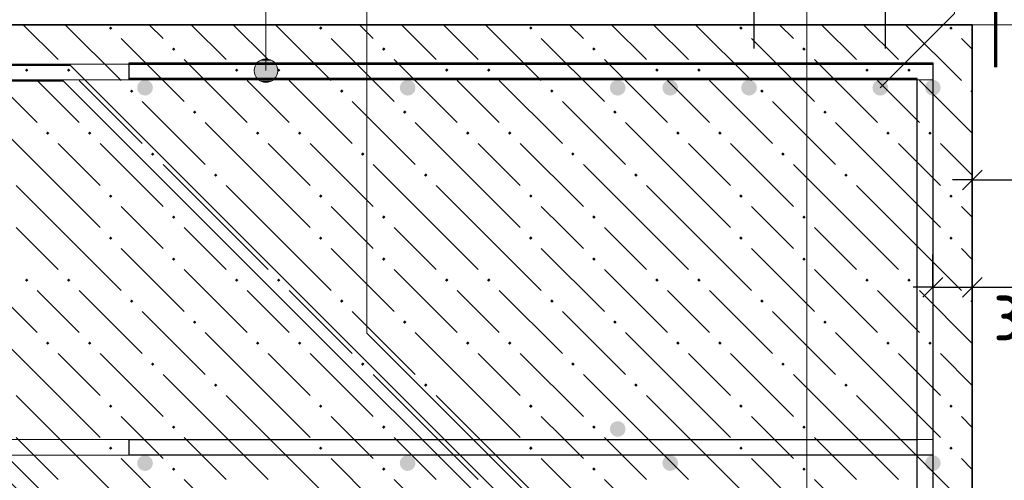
# Model space of a CAD drawing. Header units: millimetres. Extents: x 0 to 42000, y 0 to 29700.
# Tile 6 of 29: x 8939 to 12689, y 13838 to 15592. Entities that reach past the tile are written whole.
import ezdxf

# ---------------------------------------------------------------- set-up
doc = ezdxf.new("R2010")
doc.units = ezdxf.units.MM
for name, color, linetype, lineweight in [('Standard', 7, 'Continuous', 25), ('ЖБ Плита Фундамента верхний уровень', 7, 'Continuous', 35), ('Обрамление Г-обр.', 52, 'Continuous', 25), ('Обрамление П-обр. равн.', 52, 'Continuous', 25), ('Обрамление проемов стержнями', 52, 'Continuous', 25), ('Общий01', 7, 'Continuous', 13), ('Позиционная метка номер позиции', 7, 'Continuous', 13), ('Фоновоя арматура Х1', 52, 'Continuous', 25)]:
    doc.layers.add(name, color=color, linetype=linetype, lineweight=lineweight)
doc.layers.add('Размерная выноска', color=7, linetype='Continuous')
doc.styles.add('ISOCPEUR', font='txt')

msp = doc.modelspace()

# ---------------------------------------------------------------- hatches: boundary and pattern name
at = {"layer": 'ЖБ Плита Фундамента верхний уровень', "linetype": 'Continuous', "lineweight": 18, "transparency": 33554687}
for points in [[(9279.4, 15560.1), (9285.9, 15566.6), (9292.4, 15560.1), (9285.9, 15553.6)], [(10079.4, 15560.1), (10085.9, 15566.6), (10092.4, 15560.1), (10085.9, 15553.6)], [(10879.4, 15560.1), (10885.9, 15566.6), (10892.4, 15560.1), (10885.9, 15553.6)], [(11679.4, 15560.1), (11685.9, 15566.6), (11692.4, 15560.1), (11685.9, 15553.6)], [(12479.4, 15560.1), (12485.9, 15566.6), (12492.4, 15560.1), (12485.9, 15553.6)], [(9519.4, 15480.1), (9525.9, 15486.6), (9532.4, 15480.1), (9525.9, 15473.6)], [(10319.4, 15480.1), (10325.9, 15486.6), (10332.4, 15480.1), (10325.9, 15473.6)], [(11119.4, 15480.1), (11125.9, 15486.6), (11132.4, 15480.1), (11125.9, 15473.6)], [(11919.4, 15480.1), (11925.9, 15486.6), (11932.4, 15480.1), (11925.9, 15473.6)], [(8959.4, 15400.1), (8965.9, 15406.6), (8972.4, 15400.1), (8965.9, 15393.6)], [(9119.4, 15400.1), (9125.9, 15406.6), (9132.4, 15400.1), (9125.9, 15393.6)], [(9759.4, 15400.1), (9765.9, 15406.6), (9772.4, 15400.1), (9765.9, 15393.6)], [(9919.4, 15400.1), (9925.9, 15406.6), (9932.4, 15400.1), (9925.9, 15393.6)], [(10559.4, 15400.1), (10565.9, 15406.6), (10572.4, 15400.1), (10565.9, 15393.6)], [(10719.4, 15400.1), (10725.9, 15406.6), (10732.4, 15400.1), (10725.9, 15393.6)], [(11359.4, 15400.1), (11365.9, 15406.6), (11372.4, 15400.1), (11365.9, 15393.6)], [(11519.4, 15400.1), (11525.9, 15406.6), (11532.4, 15400.1), (11525.9, 15393.6)], [(12159.4, 15400.1), (12165.9, 15406.6), (12172.4, 15400.1), (12165.9, 15393.6)], [(12319.4, 15400.1), (12325.9, 15406.6), (12332.4, 15400.1), (12325.9, 15393.6)], [(9359.4, 15320.1), (9365.9, 15326.6), (9372.4, 15320.1), (9365.9, 15313.6)], [(10159.4, 15320.1), (10165.9, 15326.6), (10172.4, 15320.1), (10165.9, 15313.6)], [(10959.4, 15320.1), (10965.9, 15326.6), (10972.4, 15320.1), (10965.9, 15313.6)], [(11759.4, 15320.1), (11765.9, 15326.6), (11772.4, 15320.1), (11765.9, 15313.6)], [(12559.4, 15320.1), (12565.9, 15326.6), (12566.8, 15325.8), (12566.8, 15314.5), (12565.9, 15313.6)], [(9599.4, 15240.1), (9605.9, 15246.6), (9612.4, 15240.1), (9605.9, 15233.6)], [(10399.4, 15240.1), (10405.9, 15246.6), (10412.4, 15240.1), (10405.9, 15233.6)], [(11199.4, 15240.1), (11205.9, 15246.6), (11212.4, 15240.1), (11205.9, 15233.6)], [(11999.4, 15240.1), (12005.9, 15246.6), (12012.4, 15240.1), (12005.9, 15233.6)], [(9039.4, 15160.1), (9045.9, 15166.6), (9052.4, 15160.1), (9045.9, 15153.6)], [(9199.4, 15160.1), (9205.9, 15166.6), (9212.4, 15160.1), (9205.9, 15153.6)], [(9839.4, 15160.1), (9845.9, 15166.6), (9852.4, 15160.1), (9845.9, 15153.6)], [(9999.4, 15160.1), (10005.9, 15166.6), (10012.4, 15160.1), (10005.9, 15153.6)], [(10639.4, 15160.1), (10645.9, 15166.6), (10652.4, 15160.1), (10645.9, 15153.6)], [(10799.4, 15160.1), (10805.9, 15166.6), (10812.4, 15160.1), (10805.9, 15153.6)], [(11439.4, 15160.1), (11445.9, 15166.6), (11452.4, 15160.1), (11445.9, 15153.6)], [(11599.4, 15160.1), (11605.9, 15166.6), (11612.4, 15160.1), (11605.9, 15153.6)], [(12239.4, 15160.1), (12245.9, 15166.6), (12252.4, 15160.1), (12245.9, 15153.6)], [(12399.4, 15160.1), (12405.9, 15166.6), (12412.4, 15160.1), (12405.9, 15153.6)], [(9439.4, 15080.1), (9445.9, 15086.6), (9452.4, 15080.1), (9445.9, 15073.6)], [(10239.4, 15080.1), (10245.9, 15086.6), (10252.4, 15080.1), (10245.9, 15073.6)], [(11039.4, 15080.1), (11045.9, 15086.6), (11052.4, 15080.1), (11045.9, 15073.6)], [(11839.4, 15080.1), (11845.9, 15086.6), (11852.4, 15080.1), (11845.9, 15073.6)], [(9679.4, 15000.1), (9685.9, 15006.6), (9692.4, 15000.1), (9685.9, 14993.6)], [(10479.4, 15000.1), (10485.9, 15006.6), (10492.4, 15000.1), (10485.9, 14993.6)], [(11279.4, 15000.1), (11285.9, 15006.6), (11292.4, 15000.1), (11285.9, 14993.6)], [(12079.4, 15000.1), (12085.9, 15006.6), (12092.4, 15000.1), (12085.9, 14993.6)], [(9279.4, 14920.1), (9285.9, 14926.6), (9292.4, 14920.1), (9285.9, 14913.6)], [(10079.4, 14920.1), (10085.9, 14926.6), (10092.4, 14920.1), (10085.9, 14913.6)], [(10879.4, 14920.1), (10885.9, 14926.6), (10892.4, 14920.1), (10885.9, 14913.6)], [(11679.4, 14920.1), (11685.9, 14926.6), (11692.4, 14920.1), (11685.9, 14913.6)], [(12479.4, 14920.1), (12485.9, 14926.6), (12492.4, 14920.1), (12485.9, 14913.6)], [(9519.4, 14840.1), (9525.9, 14846.6), (9532.4, 14840.1), (9525.9, 14833.6)], [(10319.4, 14840.1), (10325.9, 14846.6), (10332.4, 14840.1), (10325.9, 14833.6)], [(11119.4, 14840.1), (11125.9, 14846.6), (11132.4, 14840.1), (11125.9, 14833.6)], [(11919.4, 14840.1), (11925.9, 14846.6), (11932.4, 14840.1), (11925.9, 14833.6)], [(9279.4, 14760.1), (9285.9, 14766.6), (9292.4, 14760.1), (9285.9, 14753.6)], [(10079.4, 14760.1), (10085.9, 14766.6), (10092.4, 14760.1), (10085.9, 14753.6)], [(10879.4, 14760.1), (10885.9, 14766.6), (10892.4, 14760.1), (10885.9, 14753.6)], [(11679.4, 14760.1), (11685.9, 14766.6), (11692.4, 14760.1), (11685.9, 14753.6)], [(12479.4, 14760.1), (12485.9, 14766.6), (12492.4, 14760.1), (12485.9, 14753.6)], [(9519.4, 14680.1), (9525.9, 14686.6), (9532.4, 14680.1), (9525.9, 14673.6)], [(10319.4, 14680.1), (10325.9, 14686.6), (10332.4, 14680.1), (10325.9, 14673.6)], [(11119.4, 14680.1), (11125.9, 14686.6), (11132.4, 14680.1), (11125.9, 14673.6)], [(11919.4, 14680.1), (11925.9, 14686.6), (11932.4, 14680.1), (11925.9, 14673.6)], [(8959.4, 14600.1), (8965.9, 14606.6), (8972.4, 14600.1), (8965.9, 14593.6)], [(9119.4, 14600.1), (9125.9, 14606.6), (9132.4, 14600.1), (9125.9, 14593.6)], [(9759.4, 14600.1), (9765.9, 14606.6), (9772.4, 14600.1), (9765.9, 14593.6)], [(9919.4, 14600.1), (9925.9, 14606.6), (9932.4, 14600.1), (9925.9, 14593.6)], [(10559.4, 14600.1), (10565.9, 14606.6), (10572.4, 14600.1), (10565.9, 14593.6)], [(10719.4, 14600.1), (10725.9, 14606.6), (10732.4, 14600.1), (10725.9, 14593.6)], [(11359.4, 14600.1), (11365.9, 14606.6), (11372.4, 14600.1), (11365.9, 14593.6)], [(11519.4, 14600.1), (11525.9, 14606.6), (11532.4, 14600.1), (11525.9, 14593.6)], [(12159.4, 14600.1), (12165.9, 14606.6), (12172.4, 14600.1), (12165.9, 14593.6)], [(12319.4, 14600.1), (12325.9, 14606.6), (12332.4, 14600.1), (12325.9, 14593.6)], [(9359.4, 14520.1), (9365.9, 14526.6), (9372.4, 14520.1), (9365.9, 14513.6)], [(10159.4, 14520.1), (10165.9, 14526.6), (10172.4, 14520.1), (10165.9, 14513.6)], [(10959.4, 14520.1), (10965.9, 14526.6), (10972.4, 14520.1), (10965.9, 14513.6)], [(11759.4, 14520.1), (11765.9, 14526.6), (11772.4, 14520.1), (11765.9, 14513.6)], [(12559.4, 14520.1), (12565.9, 14526.6), (12566.8, 14525.8), (12566.8, 14514.5), (12565.9, 14513.6)], [(9599.4, 14440.1), (9605.9, 14446.6), (9612.4, 14440.1), (9605.9, 14433.6)], [(10399.4, 14440.1), (10405.9, 14446.6), (10412.4, 14440.1), (10405.9, 14433.6)], [(11199.4, 14440.1), (11205.9, 14446.6), (11212.4, 14440.1), (11205.9, 14433.6)], [(11999.4, 14440.1), (12005.9, 14446.6), (12012.4, 14440.1), (12005.9, 14433.6)], [(9039.4, 14360.1), (9045.9, 14366.6), (9052.4, 14360.1), (9045.9, 14353.6)], [(9199.4, 14360.1), (9205.9, 14366.6), (9212.4, 14360.1), (9205.9, 14353.6)], [(9839.4, 14360.1), (9845.9, 14366.6), (9852.4, 14360.1), (9845.9, 14353.6)], [(9999.4, 14360.1), (10005.9, 14366.6), (10012.4, 14360.1), (10005.9, 14353.6)], [(10639.4, 14360.1), (10645.9, 14366.6), (10652.4, 14360.1), (10645.9, 14353.6)], [(10799.4, 14360.1), (10805.9, 14366.6), (10812.4, 14360.1), (10805.9, 14353.6)], [(11439.4, 14360.1), (11445.9, 14366.6), (11452.4, 14360.1), (11445.9, 14353.6)], [(11599.4, 14360.1), (11605.9, 14366.6), (11612.4, 14360.1), (11605.9, 14353.6)], [(12239.4, 14360.1), (12245.9, 14366.6), (12252.4, 14360.1), (12245.9, 14353.6)], [(12399.4, 14360.1), (12405.9, 14366.6), (12412.4, 14360.1), (12405.9, 14353.6)], [(9439.4, 14280.1), (9445.9, 14286.6), (9452.4, 14280.1), (9445.9, 14273.6)], [(10239.4, 14280.1), (10245.9, 14286.6), (10252.4, 14280.1), (10245.9, 14273.6)], [(11039.4, 14280.1), (11045.9, 14286.6), (11052.4, 14280.1), (11045.9, 14273.6)], [(11839.4, 14280.1), (11845.9, 14286.6), (11852.4, 14280.1), (11845.9, 14273.6)], [(9679.4, 14200.1), (9685.9, 14206.6), (9692.4, 14200.1), (9685.9, 14193.6)], [(10479.4, 14200.1), (10485.9, 14206.6), (10492.4, 14200.1), (10485.9, 14193.6)], [(11279.4, 14200.1), (11285.9, 14206.6), (11292.4, 14200.1), (11285.9, 14193.6)], [(12079.4, 14200.1), (12085.9, 14206.6), (12092.4, 14200.1), (12085.9, 14193.6)], [(9279.4, 14120.1), (9285.9, 14126.6), (9292.4, 14120.1), (9285.9, 14113.6)], [(10079.4, 14120.1), (10085.9, 14126.6), (10092.4, 14120.1), (10085.9, 14113.6)], [(10879.4, 14120.1), (10885.9, 14126.6), (10892.4, 14120.1), (10885.9, 14113.6)], [(11679.4, 14120.1), (11685.9, 14126.6), (11692.4, 14120.1), (11685.9, 14113.6)], [(12479.4, 14120.1), (12485.9, 14126.6), (12492.4, 14120.1), (12485.9, 14113.6)], [(9519.4, 14040.1), (9525.9, 14046.6), (9532.4, 14040.1), (9525.9, 14033.6)], [(10319.4, 14040.1), (10325.9, 14046.6), (10332.4, 14040.1), (10325.9, 14033.6)], [(11119.4, 14040.1), (11125.9, 14046.6), (11132.4, 14040.1), (11125.9, 14033.6)], [(11919.4, 14040.1), (11925.9, 14046.6), (11932.4, 14040.1), (11925.9, 14033.6)], [(9279.4, 13960.1), (9285.9, 13966.6), (9292.4, 13960.1), (9285.9, 13953.6)], [(10079.4, 13960.1), (10085.9, 13966.6), (10092.4, 13960.1), (10085.9, 13953.6)], [(10879.4, 13960.1), (10885.9, 13966.6), (10892.4, 13960.1), (10885.9, 13953.6)], [(11679.4, 13960.1), (11685.9, 13966.6), (11692.4, 13960.1), (11685.9, 13953.6)], [(12479.4, 13960.1), (12485.9, 13966.6), (12492.4, 13960.1), (12485.9, 13953.6)], [(9519.4, 13880.1), (9525.9, 13886.6), (9532.4, 13880.1), (9525.9, 13873.6)], [(10319.4, 13880.1), (10325.9, 13886.6), (10332.4, 13880.1), (10325.9, 13873.6)], [(11119.4, 13880.1), (11125.9, 13886.6), (11132.4, 13880.1), (11125.9, 13873.6)], [(11919.4, 13880.1), (11925.9, 13886.6), (11932.4, 13880.1), (11925.9, 13873.6)]]:
    msp.add_hatch(color=7, dxfattribs=at).paths.add_polyline_path(points, flags=16)
at = {"layer": 'Обрамление проемов стержнями', "linetype": 'Continuous', "lineweight": 25, "transparency": 33554687}
for points in [[(11746.8, 15333), (11744.5, 15344.5), (11738, 15354.2), (11728.2, 15360.7), (11716.8, 15363), (11705.3, 15360.7), (11695.6, 15354.2), (11689.1, 15344.5), (11686.8, 15333), (11689.1, 15321.5), (11695.6, 15311.8), (11705.3, 15305.3), (11716.8, 15303), (11728.2, 15305.3), (11738, 15311.8), (11744.5, 15321.5)], [(12246.8, 15333), (12244.5, 15344.5), (12238, 15354.2), (12228.2, 15360.7), (12216.8, 15363), (12205.3, 15360.7), (12195.6, 15354.2), (12189.1, 15344.5), (12186.8, 15333), (12189.1, 15321.5), (12195.6, 15311.8), (12205.3, 15305.3), (12216.8, 15303), (12228.2, 15305.3), (12238, 15311.8), (12244.5, 15321.5)]]:
    msp.add_hatch(color=7, dxfattribs=at).paths.add_polyline_path(points)
at = {"layer": 'Позиционная метка номер позиции', "linetype": 'Continuous', "lineweight": 13, "transparency": 33554687}
for points in [[(9832.2, 15398), (9922.2, 15398), (9915.9, 15420.5)], [(9832.2, 15398), (9915.9, 15420.5), (9838.5, 15420.5)], [(9838.5, 15420.5), (9915.9, 15420.5), (9899.7, 15436.7)], [(9838.5, 15420.5), (9899.7, 15436.7), (9854.7, 15436.7)], [(9854.7, 15436.7), (9899.7, 15436.7), (9877.2, 15443)], [(9838.5, 15375.5), (9922.2, 15398), (9832.2, 15398)], [(9838.5, 15375.5), (9915.9, 15375.5), (9922.2, 15398)], [(9854.7, 15359.3), (9915.9, 15375.5), (9838.5, 15375.5)], [(9854.7, 15359.3), (9899.7, 15359.3), (9915.9, 15375.5)], [(9899.7, 15359.3), (9854.7, 15359.3), (9877.2, 15353)]]:
    msp.add_hatch(color=7, dxfattribs=at).paths.add_polyline_path(points)
at = {"layer": 'Фоновоя арматура Х1', "linetype": 'Continuous', "lineweight": 18, "transparency": 33554687}
for points in [[(9446.8, 15333), (9444.5, 15344.5), (9438, 15354.2), (9428.2, 15360.7), (9416.8, 15363), (9405.3, 15360.7), (9395.6, 15354.2), (9389.1, 15344.5), (9386.8, 15333), (9389.1, 15321.5), (9395.6, 15311.8), (9405.3, 15305.3), (9416.8, 15303), (9428.2, 15305.3), (9438, 15311.8), (9444.5, 15321.5)], [(10446.8, 15333), (10444.5, 15344.5), (10438, 15354.2), (10428.2, 15360.7), (10416.8, 15363), (10405.3, 15360.7), (10395.6, 15354.2), (10389.1, 15344.5), (10386.8, 15333), (10389.1, 15321.5), (10395.6, 15311.8), (10405.3, 15305.3), (10416.8, 15303), (10428.2, 15305.3), (10438, 15311.8), (10444.5, 15321.5)], [(11246.8, 15333), (11244.5, 15344.5), (11238, 15354.2), (11228.2, 15360.7), (11216.8, 15363), (11205.3, 15360.7), (11195.6, 15354.2), (11189.1, 15344.5), (11186.8, 15333), (11189.1, 15321.5), (11195.6, 15311.8), (11205.3, 15305.3), (11216.8, 15303), (11228.2, 15305.3), (11238, 15311.8), (11244.5, 15321.5)], [(11446.8, 15333), (11444.5, 15344.5), (11438, 15354.2), (11428.2, 15360.7), (11416.8, 15363), (11405.3, 15360.7), (11395.6, 15354.2), (11389.1, 15344.5), (11386.8, 15333), (11389.1, 15321.5), (11395.6, 15311.8), (11405.3, 15305.3), (11416.8, 15303), (11428.2, 15305.3), (11438, 15311.8), (11444.5, 15321.5)], [(12446.8, 15333), (12444.5, 15344.5), (12438, 15354.2), (12428.2, 15360.7), (12416.8, 15363), (12405.3, 15360.7), (12395.6, 15354.2), (12389.1, 15344.5), (12386.8, 15333), (12389.1, 15321.5), (12395.6, 15311.8), (12405.3, 15305.3), (12416.8, 15303), (12428.2, 15305.3), (12438, 15311.8), (12444.5, 15321.5)], [(11246.8, 14033), (11244.5, 14044.5), (11238, 14054.2), (11228.2, 14060.7), (11216.8, 14063), (11205.3, 14060.7), (11195.6, 14054.2), (11189.1, 14044.5), (11186.8, 14033), (11189.1, 14021.5), (11195.6, 14011.8), (11205.3, 14005.3), (11216.8, 14003), (11228.2, 14005.3), (11238, 14011.8), (11244.5, 14021.5)], [(9446.8, 13903), (9444.5, 13914.5), (9438, 13924.2), (9428.2, 13930.7), (9416.8, 13933), (9405.3, 13930.7), (9395.6, 13924.2), (9389.1, 13914.5), (9386.8, 13903), (9389.1, 13891.5), (9395.6, 13881.8), (9405.3, 13875.3), (9416.8, 13873), (9428.2, 13875.3), (9438, 13881.8), (9444.5, 13891.5)], [(10446.8, 13903), (10444.5, 13914.5), (10438, 13924.2), (10428.2, 13930.7), (10416.8, 13933), (10405.3, 13930.7), (10395.6, 13924.2), (10389.1, 13914.5), (10386.8, 13903), (10389.1, 13891.5), (10395.6, 13881.8), (10405.3, 13875.3), (10416.8, 13873), (10428.2, 13875.3), (10438, 13881.8), (10444.5, 13891.5)], [(11446.8, 13903), (11444.5, 13914.5), (11438, 13924.2), (11428.2, 13930.7), (11416.8, 13933), (11405.3, 13930.7), (11395.6, 13924.2), (11389.1, 13914.5), (11386.8, 13903), (11389.1, 13891.5), (11395.6, 13881.8), (11405.3, 13875.3), (11416.8, 13873), (11428.2, 13875.3), (11438, 13881.8), (11444.5, 13891.5)], [(12446.8, 13903), (12444.5, 13914.5), (12438, 13924.2), (12428.2, 13930.7), (12416.8, 13933), (12405.3, 13930.7), (12395.6, 13924.2), (12389.1, 13914.5), (12386.8, 13903), (12389.1, 13891.5), (12395.6, 13881.8), (12405.3, 13875.3), (12416.8, 13873), (12428.2, 13875.3), (12438, 13881.8), (12444.5, 13891.5)]]:
    msp.add_hatch(color=7, dxfattribs=at).paths.add_polyline_path(points)

# ---------------------------------------------------------------- linework, layer by layer
at = {"layer": 'Standard', "color": 251, "linetype": 'Continuous', "lineweight": -3, "true_color": 0x656565, "transparency": 33554687}
for p, q in [((11734.8, 15821.3), (11734.8, 15483)), ((12234.8, 15821.3), (12234.8, 15483)), ((12566.8, 14981.9), (12566.8, 15106.9)), ((12566.8, 14981.9), (12566.8, 14856.9)), ((12566.8, 14981.9), (12566.8, 14403)), ((12416.8, 14573), (12416.8, 14698)), ((12566.8, 14573), (12566.8, 14698)), ((12416.8, 14573), (12416.8, 14448)), ((12566.8, 14573), (12566.8, 14448)), ((12566.8, 13771.5), (12566.8, 13896.5))]:
    msp.add_line(p, q, dxfattribs=at)
at = {"layer": 'Standard', "color": 7, "linetype": 'Continuous', "lineweight": 25, "transparency": 33554687}
for p, q in [((12529.3, 14944.4), (12604.3, 15019.4)), ((12379.3, 14535.5), (12454.3, 14610.5)), ((12529.3, 14535.5), (12604.3, 14610.5))]:
    msp.add_line(p, q, dxfattribs=at)
at = {"layer": 'Standard', "color": 7, "linetype": 'Continuous', "lineweight": -3, "transparency": 33554687}
for p, q in [((12566.8, 14981.9), (12491.8, 14981.9)), ((12566.8, 14981.9), (16066.8, 14981.9)), ((12416.8, 14573), (12341.8, 14573)), ((12416.8, 14573), (12566.8, 14573)), ((12566.8, 14573), (12641.8, 14573))]:
    msp.add_line(p, q, dxfattribs=at)
at = {"layer": 'ЖБ Плита Фундамента верхний уровень', "color": 7, "linetype": 'Continuous', "lineweight": 35, "transparency": 33554687}
for p, q in [((12566.8, 15573), (6566.8, 15573)), ((12566.8, 13573), (12566.8, 15573))]:
    msp.add_line(p, q, dxfattribs=at)
at = {"layer": 'ЖБ Плита Фундамента верхний уровень', "color": 254, "linetype": 'Continuous', "lineweight": 18, "transparency": 33554687}
for p, q in [((8953, 15573), (9085.9, 15440.1)), ((9113, 15573), (9325.9, 15360.1)), ((9485.9, 15520.1), (9433, 15573)), ((9593, 15573), (9725.9, 15440.1)), ((9753, 15573), (9885.9, 15440.1)), ((9913, 15573), (10125.9, 15360.1)), ((10285.9, 15520.1), (10233, 15573)), ((10393, 15573), (10525.9, 15440.1)), ((10553, 15573), (10685.9, 15440.1)), ((10713, 15573), (10925.9, 15360.1)), ((11085.9, 15520.1), (11033, 15573)), ((11193, 15573), (11325.9, 15440.1)), ((11353, 15573), (11485.9, 15440.1)), ((11513, 15573), (11725.9, 15360.1)), ((11885.9, 15520.1), (11833, 15573)), ((11993, 15573), (12125.9, 15440.1)), ((12153, 15573), (12285.9, 15440.1)), ((12313, 15573), (12525.9, 15360.1)), ((9325.9, 15520.1), (9565.9, 15280.1)), ((10125.9, 15520.1), (10365.9, 15280.1)), ((10925.9, 15520.1), (11165.9, 15280.1)), ((11725.9, 15520.1), (11965.9, 15280.1)), ((12525.9, 15520.1), (12566.8, 15479.3)), ((8765.9, 15440.1), (9005.9, 15200.1)), ((9565.9, 15440.1), (9805.9, 15200.1)), ((10365.9, 15440.1), (10605.9, 15200.1)), ((11165.9, 15440.1), (11405.9, 15200.1)), ((11965.9, 15440.1), (12205.9, 15200.1)), ((9085.9, 15280.1), (9005.9, 15360.1)), ((9165.9, 15360.1), (9405.9, 15120.1)), ((9885.9, 15280.1), (9805.9, 15360.1)), ((9965.9, 15360.1), (10205.9, 15120.1)), ((10685.9, 15280.1), (10605.9, 15360.1)), ((10765.9, 15360.1), (11005.9, 15120.1)), ((11485.9, 15280.1), (11405.9, 15360.1)), ((11565.9, 15360.1), (11805.9, 15120.1)), ((12285.9, 15280.1), (12205.9, 15360.1)), ((12365.9, 15360.1), (12566.8, 15159.3)), ((9165.9, 15200.1), (9085.9, 15280.1)), ((9405.9, 15280.1), (9645.9, 15040.1)), ((9965.9, 15200.1), (9885.9, 15280.1)), ((10205.9, 15280.1), (10445.9, 15040.1)), ((10765.9, 15200.1), (10685.9, 15280.1)), ((11005.9, 15280.1), (11245.9, 15040.1)), ((11565.9, 15200.1), (11485.9, 15280.1)), ((11805.9, 15280.1), (12045.9, 15040.1)), ((12365.9, 15200.1), (12285.9, 15280.1)), ((9085.9, 14960.1), (8845.9, 15200.1)), ((9885.9, 14960.1), (9645.9, 15200.1)), ((10685.9, 14960.1), (10445.9, 15200.1)), ((11485.9, 14960.1), (11245.9, 15200.1)), ((12285.9, 14960.1), (12045.9, 15200.1)), ((9085.9, 15120.1), (9245.9, 14960.1)), ((9245.9, 15120.1), (9485.9, 14880.1)), ((9885.9, 15120.1), (10045.9, 14960.1)), ((10045.9, 15120.1), (10285.9, 14880.1)), ((10685.9, 15120.1), (10845.9, 14960.1)), ((10845.9, 15120.1), (11085.9, 14880.1)), ((11485.9, 15120.1), (11645.9, 14960.1)), ((11645.9, 15120.1), (11885.9, 14880.1)), ((12285.9, 15120.1), (12445.9, 14960.1)), ((12445.9, 15120.1), (12566.8, 14999.3)), ((9725.9, 14800.1), (9485.9, 15040.1)), ((10525.9, 14800.1), (10285.9, 15040.1)), ((11325.9, 14800.1), (11085.9, 15040.1)), ((12125.9, 14800.1), (11885.9, 15040.1)), ((8925.9, 14960.1), (9085.9, 14800.1)), ((9085.9, 14960.1), (9245.9, 14800.1)), ((9725.9, 14960.1), (9885.9, 14800.1)), ((9885.9, 14960.1), (10045.9, 14800.1)), ((10525.9, 14960.1), (10685.9, 14800.1)), ((10685.9, 14960.1), (10845.9, 14800.1)), ((11325.9, 14960.1), (11485.9, 14800.1)), ((11485.9, 14960.1), (11645.9, 14800.1)), ((12125.9, 14960.1), (12285.9, 14800.1)), ((12285.9, 14960.1), (12445.9, 14800.1)), ((9405.9, 14800.1), (9325.9, 14880.1)), ((10205.9, 14800.1), (10125.9, 14880.1)), ((11005.9, 14800.1), (10925.9, 14880.1)), ((11805.9, 14800.1), (11725.9, 14880.1)), ((12566.8, 14839.3), (12525.9, 14880.1)), ((8925.9, 14800.1), (9085.9, 14640.1)), ((9085.9, 14800.1), (9325.9, 14560.1)), ((9485.9, 14720.1), (9405.9, 14800.1)), ((9565.9, 14800.1), (9725.9, 14640.1)), ((9725.9, 14800.1), (9885.9, 14640.1)), ((9885.9, 14800.1), (10125.9, 14560.1)), ((10285.9, 14720.1), (10205.9, 14800.1)), ((10365.9, 14800.1), (10525.9, 14640.1)), ((10525.9, 14800.1), (10685.9, 14640.1)), ((10685.9, 14800.1), (10925.9, 14560.1)), ((11085.9, 14720.1), (11005.9, 14800.1)), ((11165.9, 14800.1), (11325.9, 14640.1)), ((11325.9, 14800.1), (11485.9, 14640.1)), ((11485.9, 14800.1), (11725.9, 14560.1)), ((11885.9, 14720.1), (11805.9, 14800.1)), ((11965.9, 14800.1), (12125.9, 14640.1)), ((12125.9, 14800.1), (12285.9, 14640.1)), ((12285.9, 14800.1), (12525.9, 14560.1)), ((9325.9, 14720.1), (9565.9, 14480.1)), ((10125.9, 14720.1), (10365.9, 14480.1)), ((10925.9, 14720.1), (11165.9, 14480.1)), ((11725.9, 14720.1), (11965.9, 14480.1)), ((12525.9, 14720.1), (12566.8, 14679.3)), ((8765.9, 14640.1), (9005.9, 14400.1)), ((9565.9, 14640.1), (9805.9, 14400.1)), ((10365.9, 14640.1), (10605.9, 14400.1)), ((11165.9, 14640.1), (11405.9, 14400.1)), ((11965.9, 14640.1), (12205.9, 14400.1)), ((9085.9, 14480.1), (9005.9, 14560.1)), ((9165.9, 14560.1), (9405.9, 14320.1)), ((9885.9, 14480.1), (9805.9, 14560.1)), ((9965.9, 14560.1), (10205.9, 14320.1)), ((10685.9, 14480.1), (10605.9, 14560.1)), ((10765.9, 14560.1), (11005.9, 14320.1)), ((11485.9, 14480.1), (11405.9, 14560.1)), ((11565.9, 14560.1), (11805.9, 14320.1)), ((12285.9, 14480.1), (12205.9, 14560.1)), ((12365.9, 14560.1), (12566.8, 14359.3)), ((9165.9, 14400.1), (9085.9, 14480.1)), ((9405.9, 14480.1), (9645.9, 14240.1)), ((9965.9, 14400.1), (9885.9, 14480.1)), ((10205.9, 14480.1), (10445.9, 14240.1)), ((10765.9, 14400.1), (10685.9, 14480.1)), ((11005.9, 14480.1), (11245.9, 14240.1)), ((11565.9, 14400.1), (11485.9, 14480.1)), ((11805.9, 14480.1), (12045.9, 14240.1)), ((12365.9, 14400.1), (12285.9, 14480.1)), ((9085.9, 14160.1), (8845.9, 14400.1)), ((9885.9, 14160.1), (9645.9, 14400.1)), ((10685.9, 14160.1), (10445.9, 14400.1)), ((11485.9, 14160.1), (11245.9, 14400.1)), ((12285.9, 14160.1), (12045.9, 14400.1)), ((9085.9, 14320.1), (9245.9, 14160.1)), ((9245.9, 14320.1), (9485.9, 14080.1)), ((9885.9, 14320.1), (10045.9, 14160.1)), ((10045.9, 14320.1), (10285.9, 14080.1)), ((10685.9, 14320.1), (10845.9, 14160.1)), ((10845.9, 14320.1), (11085.9, 14080.1)), ((11485.9, 14320.1), (11645.9, 14160.1)), ((11645.9, 14320.1), (11885.9, 14080.1)), ((12285.9, 14320.1), (12445.9, 14160.1)), ((12445.9, 14320.1), (12566.8, 14199.3)), ((9725.9, 14000.1), (9485.9, 14240.1)), ((10525.9, 14000.1), (10285.9, 14240.1)), ((11325.9, 14000.1), (11085.9, 14240.1)), ((12125.9, 14000.1), (11885.9, 14240.1)), ((8925.9, 14160.1), (9085.9, 14000.1)), ((9085.9, 14160.1), (9245.9, 14000.1)), ((9725.9, 14160.1), (9885.9, 14000.1)), ((9885.9, 14160.1), (10045.9, 14000.1)), ((10525.9, 14160.1), (10685.9, 14000.1)), ((10685.9, 14160.1), (10845.9, 14000.1)), ((11325.9, 14160.1), (11485.9, 14000.1)), ((11485.9, 14160.1), (11645.9, 14000.1)), ((12125.9, 14160.1), (12285.9, 14000.1)), ((12285.9, 14160.1), (12445.9, 14000.1)), ((9405.9, 14000.1), (9325.9, 14080.1)), ((10205.9, 14000.1), (10125.9, 14080.1)), ((11005.9, 14000.1), (10925.9, 14080.1)), ((11805.9, 14000.1), (11725.9, 14080.1)), ((12566.8, 14039.3), (12525.9, 14080.1)), ((8925.9, 14000.1), (9085.9, 13840.1)), ((9085.9, 14000.1), (9325.9, 13760.1)), ((9485.9, 13920.1), (9405.9, 14000.1)), ((9565.9, 14000.1), (9725.9, 13840.1)), ((9725.9, 14000.1), (9885.9, 13840.1)), ((9885.9, 14000.1), (10125.9, 13760.1)), ((10285.9, 13920.1), (10205.9, 14000.1)), ((10365.9, 14000.1), (10525.9, 13840.1)), ((10525.9, 14000.1), (10685.9, 13840.1)), ((10685.9, 14000.1), (10925.9, 13760.1)), ((11085.9, 13920.1), (11005.9, 14000.1)), ((11165.9, 14000.1), (11325.9, 13840.1)), ((11325.9, 14000.1), (11485.9, 13840.1)), ((11485.9, 14000.1), (11725.9, 13760.1)), ((11885.9, 13920.1), (11805.9, 14000.1)), ((11965.9, 14000.1), (12125.9, 13840.1)), ((12125.9, 14000.1), (12285.9, 13840.1)), ((12285.9, 14000.1), (12525.9, 13760.1)), ((9325.9, 13920.1), (9565.9, 13680.1)), ((10125.9, 13920.1), (10365.9, 13680.1)), ((10925.9, 13920.1), (11165.9, 13680.1)), ((11725.9, 13920.1), (11965.9, 13680.1)), ((12525.9, 13920.1), (12566.8, 13879.3)), ((9565.9, 13840.1), (9805.9, 13600.1)), ((10365.9, 13840.1), (10605.9, 13600.1)), ((11165.9, 13840.1), (11405.9, 13600.1)), ((11965.9, 13840.1), (12205.9, 13600.1))]:
    msp.add_line(p, q, dxfattribs=at)
at = {"layer": 'Обрамление Г-обр.', "color": 38, "linetype": 'Continuous', "lineweight": 25, "true_color": 0x5f1e0f, "transparency": 33554687}
for points in [[(22515.2, 15358.4), (19526.8, 15358.4), (17021.4, 12853), (11612.1, 12853), (9106.7, 15358.4), (6118.4, 15358.4), (6118.4, 15418.4), (9131.5, 15418.4), (11637, 12913), (16996.5, 12913), (19501.9, 15418.4), (22515.2, 15418.4), (22515.2, 15358.4)], [(22515.2, 15358.4), (19526.8, 15358.4), (17021.4, 12853), (11612.1, 12853), (9106.7, 15358.4), (6118.4, 15358.4), (6118.4, 15418.4), (9131.5, 15418.4), (11637, 12913), (16996.5, 12913), (19501.9, 15418.4), (22515.2, 15418.4), (22515.2, 15358.4)], [(19276.8, 15363), (16276.8, 15363), (16276.8, 12853), (12356.8, 12853), (12356.8, 15363), (9356.8, 15363), (9356.8, 15423), (12416.8, 15423), (12416.8, 12913), (16216.8, 12913), (16216.8, 15423), (19276.8, 15423), (19276.8, 15363)], [(19276.8, 15363), (16276.8, 15363), (16276.8, 12853), (12356.8, 12853), (12356.8, 15363), (9356.8, 15363), (9356.8, 15423), (12416.8, 15423), (12416.8, 12913), (16216.8, 12913), (16216.8, 15423), (19276.8, 15423), (19276.8, 15363)], [(22562.7, 14063.4), (19964.3, 14063.4), (17733.9, 11833), (10899.6, 11833), (8669.2, 14063.4), (5680.9, 14063.4), (5680.9, 14123.4), (8694, 14123.4), (10924.4, 11893), (17709, 11893), (19939.4, 14123.4), (22562.7, 14123.4), (22562.7, 14063.4)], [(22562.7, 14063.4), (19964.3, 14063.4), (17733.9, 11833), (10899.6, 11833), (8669.2, 14063.4), (5680.9, 14063.4), (5680.9, 14123.4), (8694, 14123.4), (10924.4, 11893), (17709, 11893), (19939.4, 14123.4), (22562.7, 14123.4), (22562.7, 14063.4)]]:
    msp.add_lwpolyline(points, dxfattribs=at)
at = {"layer": 'Обрамление П-обр. равн.', "color": 38, "linetype": 'Continuous', "lineweight": 25, "true_color": 0x5f1e0f, "transparency": 33554687}
msp.add_lwpolyline([(9356.8, 15428), (12416.8, 15428), (12416.8, 13933), (9356.8, 13933), (9356.8, 13993), (12356.8, 13993), (12356.8, 15368), (9356.8, 15368), (9356.8, 15428)], dxfattribs=at)
msp.add_lwpolyline([(9356.8, 15428), (12416.8, 15428), (12416.8, 13933), (9356.8, 13933), (9356.8, 13993), (12356.8, 13993), (12356.8, 15368), (9356.8, 15368), (9356.8, 15428)], dxfattribs=at)
at = {"layer": 'Общий01', "color": 7, "linetype": 'Continuous', "lineweight": 70, "transparency": 33554687}
msp.add_lwpolyline([(12405.2, 15661.4), (12655.1, 15661.4), (12655.1, 15411.4)], dxfattribs=at)
at = {"layer": 'Позиционная метка номер позиции', "color": 7, "linetype": 'Continuous', "lineweight": 13, "transparency": 33554687}
for p, q in [((9877.2, 15443), (9877.2, 15443)), ((9832.2, 15398), (9832.2, 15398)), ((9922.2, 15398), (9922.2, 15398)), ((9877.2, 15353), (9877.2, 15353))]:
    msp.add_line(p, q, dxfattribs=at)
for points in [[(11716.8, 12943), (10261.6, 14398.2), (10261.6, 17059.9)], [(9877.2, 15398), (9877.2, 16473), (9294.6, 16473)], [(12386.8, 13573), (11936.8, 13573), (11936.8, 16473), (15011.8, 16473)], [(12216.8, 15333), (12499.6, 15615.9), (12499.6, 16373)]]:
    msp.add_lwpolyline(points, dxfattribs=at)
msp.add_circle((9877.2, 15398), 45, dxfattribs=at)
at = {"layer": 'Размерная выноска', "color": 251, "linetype": 'Continuous', "lineweight": 13, "true_color": 0x656565, "transparency": 33554687}
msp.add_line((12566.8, 15573), (16066.8, 15573), dxfattribs=at)
at = {"layer": 'Размерная выноска', "color": 7, "linetype": 'Continuous', "lineweight": -3, "transparency": 33554687}
msp.add_line((12566.8, 14573), (12966.8, 14573), dxfattribs=at)
at = {"layer": 'Фоновоя арматура Х1', "color": 251, "linetype": 'Continuous', "lineweight": 18, "true_color": 0x656565, "transparency": 33554687}
for points in [[(12416.8, 15363), (4216.8, 15363), (4216.8, 15423), (12416.8, 15423), (12416.8, 15363)], [(12416.8, 15363), (4216.8, 15363), (4216.8, 15423), (12416.8, 15423), (12416.8, 15363)], [(12416.8, 13933), (4216.8, 13933), (4216.8, 13993), (12416.8, 13993), (12416.8, 13933)], [(12416.8, 13933), (4216.8, 13933), (4216.8, 13993), (12416.8, 13993), (12416.8, 13933)]]:
    msp.add_lwpolyline(points, dxfattribs=at)

# ---------------------------------------------------------------- texts
at = {"layer": 'Standard', "color": 7, "linetype": 'Continuous', "lineweight": 18, "transparency": 33554687, "insert": (12646.3, 14370.3), "char_height": 200, "width": 459.949, "attachment_point": 7, "style": 'ISOCPEUR'}
msp.add_mtext('\\W0.90;з.с.', dxfattribs=at)

doc.saveas('drawing.dxf')
